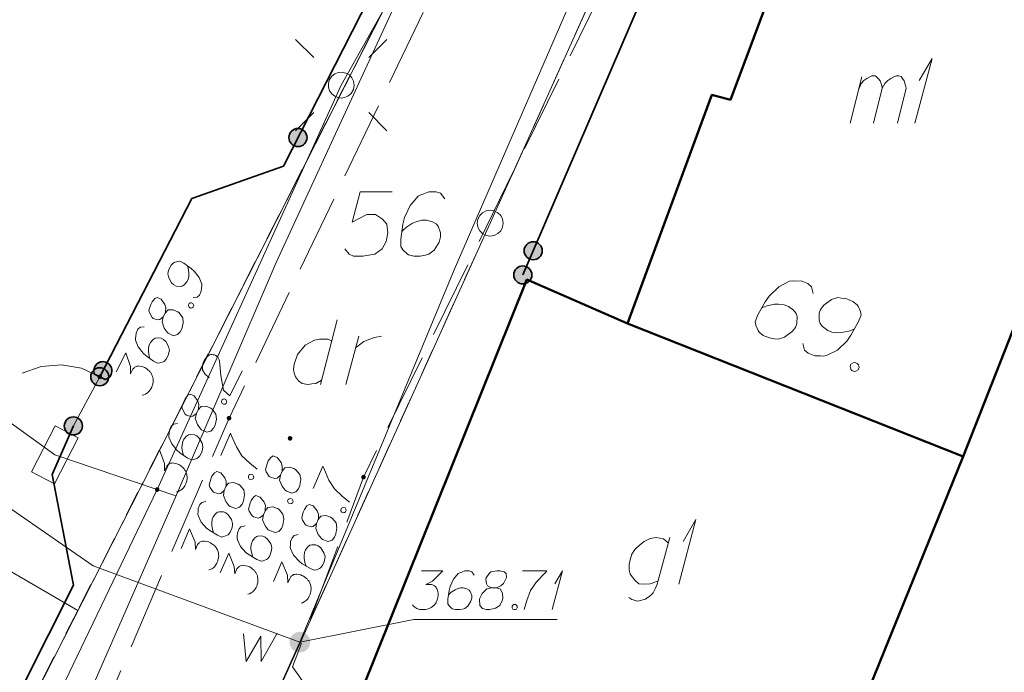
# Model space of a CAD drawing. Header units: metres. Extents: x 5555129 to 5556676, y 5635595 to 5636517.
# Tile 54 of 255: x 5555294 to 5555313, y 5636260 to 5636273. Entities that reach past the tile are written whole.
import ezdxf

# ---------------------------------------------------------------- set-up
doc = ezdxf.new("R2010")
doc.units = ezdxf.units.M
doc.header["$MEASUREMENT"] = 0
for name, pattern in [('L_0_06', [2, 1.5, -0.5]), ('PRZER1-1', [2, 1, -1]), ('PRZER3-1', [4, 3, -1])]:
    doc.linetypes.add(name, pattern=pattern)
for name, color, linetype, lineweight in [('#digitalizacja', 7, 'Continuous', 18), ('#skartowane', 7, 'Continuous', 18), ('#zmodyfikowane', 7, 'Continuous', 18)]:
    doc.layers.add(name, color=color, linetype=linetype, lineweight=lineweight)
for name, color, linetype, lineweight, true_color in [('GEPADR', 7, 'Continuous', 18, 0x0a0909), ('GEPADR_O', 7, 'Continuous', 18, 0x0a0909), ('GEPPGD', 7, 'Continuous', 18, 0x008000), ('GESBZO', 7, 'Continuous', 50, 0x0a0909), ('GESBZO_O', 7, 'Continuous', 50, 0x0a0909), ('GESDZI', 7, 'Continuous', 18, 0x0a0909), ('GESDZI_O', 7, 'Continuous', 18, 0x0a0909), ('GESKKL', 7, 'PRZER3-1', 18, 0x008000), ('GESUZY', 7, 'PRZER1-1', 18, 0x008000), ('GESUZY_O', 7, 'PRZER1-1', 18, 0x008000), ('GULENN', 1, 'Continuous', 18, 0xff0000), ('GUPESH', 1, 'Continuous', 18, 0xff0000), ('GUPESH_O', 1, 'Continuous', 18, 0xff0000)]:
    doc.layers.add(name, color=color, linetype=linetype, lineweight=lineweight, true_color=true_color)

# ---------------------------------------------------------------- blocks, each defined once
blk = doc.blocks.new('EPPGS')
at = {"color": 0, "flags": 128}
blk.add_lwpolyline([(0.5, 0), (0.475528, -0.154508), (0.404508, -0.293893), (0.293893, -0.404508), (0.154508, -0.475528), (0, -0.5), (-0.154508, -0.475528), (-0.293893, -0.404508), (-0.404508, -0.293893), (-0.475528, -0.154508), (-0.5, 0), (-0.475528, 0.154508), (-0.404508, 0.293893), (-0.293893, 0.404508), (-0.154508, 0.475528), (0, 0.5), (0.154508, 0.475528), (0.293893, 0.404508), (0.404508, 0.293893), (0.475528, 0.154508), (0.5, 0)], close=True, dxfattribs=at)
blk = doc.blocks.new('SZAFA1_2')
at = {"color": 0, "flags": 128}
blk.add_lwpolyline([(-1, -0.5), (-1, 0.5), (1, 0.5), (1, -0.5), (-1, -0.5)], close=True, dxfattribs=at)
blk = doc.blocks.new('KOLO')
blk.add_hatch(color=0).paths.add_polyline_path([(0, -0.5), (-0.12941, -0.482963), (-0.25, -0.433013), (-0.353553, -0.353553), (-0.433013, -0.25), (-0.482963, -0.12941), (-0.5, 0), (-0.482963, 0.12941), (-0.433013, 0.25), (-0.353553, 0.353553), (-0.25, 0.433013), (-0.12941, 0.482963), (0, 0.5), (0.12941, 0.482963), (0.25, 0.433013), (0.353553, 0.353553), (0.433013, 0.25), (0.482963, 0.12941), (0.5, 0), (0.482963, -0.12941), (0.433013, -0.25), (0.353553, -0.353553), (0.25, -0.433013), (0.12941, -0.482963)])
blk = doc.blocks.new('SUSM01_01_2')
at = {"color": 0, "flags": 128}
for points in [[(-0.353553, 0.353553), (-0.212132, 0.212132)], [(0.353553, 0.353553), (0.212132, 0.212132)], [(-0.353553, -0.353553), (-0.212132, -0.212132)], [(0.353553, -0.353553), (0.212132, -0.212132)]]:
    blk.add_lwpolyline(points, dxfattribs=at)
blk.add_lwpolyline([(0.1, 0), (0.093969, -0.034202), (0.076604, -0.064279), (0.05, -0.086603), (0.025882, -0.096593), (0, -0.1), (-0.025882, -0.096593), (-0.05, -0.086603), (-0.073305, -0.068017), (-0.090097, -0.043388), (-0.098883, -0.014904), (-0.098883, 0.014904), (-0.090097, 0.043388), (-0.073305, 0.068017), (-0.05, 0.086603), (-0.022252, 0.097493), (0.007473, 0.09972), (0.036534, 0.093087), (0.062349, 0.078183), (0.082624, 0.056332), (0.095557, 0.029476), (0.1, 0)], close=True, dxfattribs=at)
blk = doc.blocks.new('POINT_1')
blk.add_hatch(color=0).paths.add_polyline_path([(-0.000884, -0.0025), (-0.0025, -0.000884), (-0.0025, 0.000884), (0.000884, 0.0025), (0.0025, 0.000884), (0.0025, -0.000884), (0.000884, -0.0025)])
blk = doc.blocks.new('*U123')
at = {"layer": 'GESBZO_O', "color": 7, "linetype": 'ByBlock', "lineweight": 18}
for p, q in [((5555309.618, 5636270.822), (5555309.845, 5636271.718)), ((5555310.071, 5636270.822), (5555310.239, 5636271.501))]:
    blk.add_line(p, q, dxfattribs=at)
at = {"layer": 'GESBZO_O', "color": 7, "linetype": 'ByBlock', "lineweight": 18, "flags": 128}
blk.add_lwpolyline([(5555309.786, 5636271.481), (5555309.835, 5636271.59), (5555309.884, 5636271.649), (5555309.943, 5636271.688), (5555310.002, 5636271.718), (5555310.042, 5636271.737), (5555310.101, 5636271.737), (5555310.12, 5636271.727), (5555310.16, 5636271.688), (5555310.199, 5636271.639), (5555310.229, 5636271.55), (5555310.239, 5636271.501), (5555310.288, 5636271.59), (5555310.347, 5636271.649), (5555310.406, 5636271.688), (5555310.465, 5636271.718), (5555310.514, 5636271.737), (5555310.563, 5636271.737), (5555310.603, 5636271.727), (5555310.632, 5636271.688), (5555310.662, 5636271.639), (5555310.691, 5636271.55), (5555310.701, 5636271.501), (5555310.534, 5636270.822)], dxfattribs=at)
blk = doc.blocks.new('*U124')
at = {"layer": 'GESBZO_O', "color": 7, "linetype": 'ByBlock', "lineweight": 18}
for q in [(5555310.868, 5636270.822), (5555310.957, 5636271.649)]:
    blk.add_line((5555311.203, 5636272.072), q, dxfattribs=at)
blk = doc.blocks.new('*U141')
at = {"layer": 'GESBZO_O', "color": 7, "linetype": 'ByBlock', "lineweight": 18, "flags": 128}
for points in [[(5555306.136, 5636262.814), (5555305.89, 5636261.908), (5555305.851, 5636261.82), (5555305.812, 5636261.741), (5555305.762, 5636261.692), (5555305.664, 5636261.623), (5555305.516, 5636261.583), (5555305.398, 5636261.613), (5555305.339, 5636261.652)], [(5555305.91, 5636261.977), (5555305.841, 5636261.948), (5555305.753, 5636261.918), (5555305.635, 5636261.908), (5555305.536, 5636261.918), (5555305.457, 5636261.987), (5555305.408, 5636262.046), (5555305.369, 5636262.105), (5555305.349, 5636262.184), (5555305.349, 5636262.292), (5555305.369, 5636262.381), (5555305.398, 5636262.489), (5555305.457, 5636262.578), (5555305.546, 5636262.666), (5555305.635, 5636262.735), (5555305.753, 5636262.794), (5555305.871, 5636262.814), (5555306.009, 5636262.784), (5555306.107, 5636262.706)]]:
    blk.add_lwpolyline(points, dxfattribs=at)
blk = doc.blocks.new('*U142')
at = {"layer": 'GESBZO_O', "color": 7, "linetype": 'ByBlock', "lineweight": 18}
for q in [(5555306.304, 5636261.908), (5555306.392, 5636262.735)]:
    blk.add_line((5555306.638, 5636263.158), q, dxfattribs=at)
blk = doc.blocks.new('*U243')
at = {"layer": 'GESUZY_O', "color": 96, "linetype": 'ByBlock', "lineweight": 18, "true_color": 0x008000}
blk.add_line((5555299.703, 5636267.023), (5555299.379, 5636265.773), dxfattribs=at)
at = {"layer": 'GESUZY_O', "color": 96, "linetype": 'ByBlock', "lineweight": 18, "true_color": 0x008000, "flags": 128}
blk.add_lwpolyline([(5555299.595, 5636266.61), (5555299.526, 5636266.649), (5555299.359, 5636266.649), (5555299.261, 5636266.629), (5555299.083, 5636266.531), (5555298.936, 5636266.354), (5555298.867, 5636266.167), (5555298.857, 5636266.068), (5555298.867, 5636265.989), (5555298.896, 5636265.921), (5555298.955, 5636265.842), (5555299.024, 5636265.793), (5555299.133, 5636265.773), (5555299.211, 5636265.783), (5555299.29, 5636265.793), (5555299.398, 5636265.852)], dxfattribs=at)
blk = doc.blocks.new('*U244')
at = {"layer": 'GESUZY_O', "color": 96, "linetype": 'ByBlock', "lineweight": 18, "true_color": 0x008000}
blk.add_line((5555299.871, 5636265.773), (5555300.117, 5636266.708), dxfattribs=at)
at = {"layer": 'GESUZY_O', "color": 96, "linetype": 'ByBlock', "lineweight": 18, "true_color": 0x008000, "flags": 128}
blk.add_lwpolyline([(5555300.058, 5636266.482), (5555300.107, 5636266.521), (5555300.215, 5636266.6), (5555300.333, 5636266.649), (5555300.422, 5636266.678), (5555300.56, 5636266.708)], dxfattribs=at)
blk = doc.blocks.new('*U340')
at = {"layer": '#skartowane', "color": 5, "linetype": 'ByBlock', "lineweight": 18}
for q in [(5555303.856, 5636261.418), (5555303.909, 5636261.914)]:
    blk.add_line((5555304.057, 5636262.168), q, dxfattribs=at)

msp = doc.modelspace()

# ---------------------------------------------------------------- hatches: boundary and pattern name
at = {"layer": '#skartowane', "linetype": 'Continuous', "lineweight": 35}
h = msp.add_hatch(color=7, dxfattribs=at)
edge = h.paths.add_edge_path()
edge.add_arc((5555298.943, 5636270.546), 0.175, 0, 360)
h = msp.add_hatch(color=7, dxfattribs=at)
edge = h.paths.add_edge_path()
edge.add_arc((5555303.491, 5636268.357), 0.175, 0, 360)
h = msp.add_hatch(color=7, dxfattribs=at)
edge = h.paths.add_edge_path()
edge.add_arc((5555303.29, 5636267.89), 0.175, 0, 360)
msp.add_hatch(color=7, dxfattribs=at).paths.add_polyline_path([(5555295.008, 5636265.973), (5555295.212, 5636265.867, 2.676453)])
h = msp.add_hatch(color=7, dxfattribs=at)
edge = h.paths.add_edge_path()
edge.add_arc((5555295.11, 5636265.92), 0.175, 0, 360)
at = {"layer": '#skartowane', "lineweight": 35}
h = msp.add_hatch(color=7, dxfattribs=at)
edge = h.paths.add_edge_path()
edge.add_arc((5555295.11, 5636265.92), 0.045, 0, 360)
at = {"layer": '#skartowane', "linetype": 'Continuous', "lineweight": 35}
h = msp.add_hatch(color=7, dxfattribs=at)
edge = h.paths.add_edge_path()
edge.add_arc((5555294.6, 5636264.97), 0.175, 0, 360)
at = {"layer": '#skartowane', "linetype": 'Continuous', "lineweight": 18}
h = msp.add_hatch(color=7, dxfattribs=at)
edge = h.paths.add_edge_path()
edge.add_arc((5555297.61, 5636265.12), 0.045, 0, 360)
h = msp.add_hatch(color=7, dxfattribs=at)
edge = h.paths.add_edge_path()
edge.add_arc((5555298.79, 5636264.73), 0.045, 0, 360)
h = msp.add_hatch(color=7, dxfattribs=at)
edge = h.paths.add_edge_path()
edge.add_arc((5555300.21, 5636263.98), 0.045, 0, 360)
h = msp.add_hatch(color=7, dxfattribs=at)
edge = h.paths.add_edge_path()
edge.add_arc((5555298.98, 5636260.79), 0.2, 0, 360)

# ---------------------------------------------------------------- linework, layer by layer
at = {"layer": '#digitalizacja', "color": 1, "linetype": 'Continuous', "lineweight": 18}
msp.add_line((5555294.24, 5636264.41), (5555288.104, 5636268.842), dxfattribs=at)
at = {"layer": '#digitalizacja', "color": 5, "linetype": 'Continuous', "lineweight": 18, "flags": 128}
for points in [[(5555337.162, 5636356.758), (5555333.91, 5636346.86), (5555332.141, 5636340.262), (5555329.659, 5636333.256), (5555325.007, 5636321.927), (5555321.758, 5636311.173), (5555318.74, 5636301.601), (5555313.524, 5636290.896), (5555310.011, 5636284.703), (5555306.61, 5636278.7), (5555301.965, 5636267.989), (5555298.98, 5636260.79), (5555296.225, 5636254.68), (5555295.748, 5636253.835)], [(5555298.98, 5636260.79), (5555294.982, 5636262.265), (5555287.241, 5636267.621)]]:
    msp.add_lwpolyline(points, dxfattribs=at)
at = {"layer": '#digitalizacja', "color": 1, "linetype": 'Continuous', "lineweight": 18, "flags": 128}
for points in [[(5555296.575, 5636263.596), (5555298.518, 5636268.131), (5555302.155, 5636276.018), (5555306.857, 5636284.972), (5555313.243, 5636295.243), (5555318.859, 5636311.054), (5555321.295, 5636317.913), (5555324.549, 5636326.658), (5555327.853, 5636335.865), (5555329.677, 5636340.612)], [(5555284.639, 5636239.754), (5555291.106, 5636251.135), (5555296.575, 5636263.596)]]:
    msp.add_lwpolyline(points, dxfattribs=at)
at = {"layer": '#skartowane', "color": 7, "linetype": 'Continuous', "lineweight": 18}
msp.add_line((5555295.11, 5636265.92), (5555294.6, 5636264.97), dxfattribs=at)
at = {"layer": '#skartowane', "color": 7, "linetype": 'L_0_06', "lineweight": 18, "flags": 128}
msp.add_lwpolyline([(5555319.91, 5636279.38), (5555323.03, 5636275.28), (5555329.28, 5636268.46), (5555334.03, 5636263.4), (5555345.03, 5636252.49), (5555346.54, 5636251.45), (5555345.73, 5636247.93), (5555332.42, 5636261.49), (5555327.2, 5636266.8), (5555317.86, 5636277.41), (5555315.42, 5636280.01), (5555313.35, 5636281.16), (5555310.91, 5636281.48), (5555308.55, 5636280.93), (5555307.33, 5636278.49), (5555300.21, 5636263.98), (5555298.84, 5636260.31), (5555299.74, 5636259.03), (5555298.26, 5636255.27), (5555297.04, 5636255.1), (5555292.88, 5636247), (5555292.08, 5636246.05), (5555288.59, 5636239.37), (5555285.9, 5636234.86), (5555282.53, 5636231.41), (5555279.83, 5636229.99), (5555275.41, 5636228.95), (5555271.53, 5636229.31), (5555268.13, 5636230.4), (5555264.62, 5636232.17), (5555253.07, 5636239.68), (5555243.27, 5636245.93), (5555229.11, 5636254.41), (5555220.5, 5636258.77), (5555213.45, 5636261.65), (5555208.14, 5636263.06), (5555202.51, 5636263.31), (5555198.72, 5636262.51), (5555193.02, 5636260.05), (5555189.79, 5636257.33), (5555186.81, 5636252.47), (5555184.72, 5636245.33), (5555179.71, 5636245.97), (5555181.09, 5636251.46), (5555182.84, 5636255.67), (5555185.21, 5636259.68), (5555188.88, 5636264.05), (5555188.73, 5636266.82), (5555186.51, 5636270.36), (5555177.24, 5636279.14), (5555172.12, 5636284.35), (5555168.67, 5636288.73), (5555165.68, 5636293.64), (5555163.11, 5636298.61), (5555159.69, 5636305.28), (5555154.96, 5636314.88), (5555157.25, 5636316.15), (5555161.87, 5636306.69), (5555165.41, 5636299.79), (5555167.81, 5636295.12), (5555170.82, 5636290.32), (5555174.09, 5636286.04), (5555178.95, 5636281.15), (5555193.27, 5636269.09), (5555198.74, 5636266.34), (5555202.91, 5636266.53), (5555208.67, 5636266.05), (5555214.33, 5636264.32), (5555221.74, 5636261.36), (5555230.37, 5636257.02), (5555244.89, 5636248.46), (5555254.7, 5636242.22), (5555266.71, 5636234.85), (5555271.59, 5636232.9), (5555275.32, 5636232.51), (5555278.58, 5636233.38), (5555282.52, 5636236.11), (5555285.35, 5636239.7), (5555289.44, 5636247.37), (5555294.78, 5636258.52), (5555297.61, 5636265.12), (5555304.52, 5636279.57), (5555309.3, 5636287.58), (5555310.96, 5636291.13)], dxfattribs=at)
at = {"layer": '#skartowane', "color": 7, "linetype": 'Continuous', "lineweight": 35, "flags": 128}
for points in [[(5555307.46, 5636287.25), (5555298.66, 5636269.99), (5555296.89, 5636269.37), (5555295.11, 5636265.92)], [(5555317.05, 5636277.38), (5555313.67, 5636280.16), (5555311.47, 5636280.48), (5555309.5, 5636280.3), (5555307.94, 5636278.69), (5555303.29, 5636267.89)], [(5555294.6, 5636264.97), (5555294.19, 5636264.03), (5555294.6, 5636261.89), (5555284.46, 5636241.75), (5555282.65, 5636239.36), (5555280.44, 5636237.3), (5555277.57, 5636236.14), (5555274.71, 5636235.37), (5555271.67, 5636235.59), (5555268.78, 5636236.15), (5555266.05, 5636237.48), (5555263.48, 5636238.92), (5555256.02, 5636244.07), (5555263.72, 5636256.91)]]:
    msp.add_lwpolyline(points, dxfattribs=at)
at = {"layer": '#skartowane', "color": 7, "linetype": 'Continuous', "lineweight": 18, "flags": 128}
for points in [[(5555296.916, 5636267.45), (5555296.995, 5636267.462), (5555297.036, 5636267.501), (5555297.073, 5636267.575), (5555297.079, 5636267.638), (5555297.085, 5636267.675), (5555297.083, 5636267.709), (5555297.032, 5636267.842), (5555296.936, 5636267.965), (5555296.876, 5636268.016), (5555296.734, 5636268.115), (5555296.656, 5636268.156), (5555296.613, 5636268.151), (5555296.55, 5636268.131), (5555296.531, 5636268.12), (5555296.488, 5636268.076), (5555296.453, 5636268.008), (5555296.436, 5636267.95), (5555296.428, 5636267.908), (5555296.443, 5636267.834), (5555296.5, 5636267.738), (5555296.544, 5636267.695), (5555296.586, 5636267.673), (5555296.668, 5636267.664), (5555296.705, 5636267.672), (5555296.745, 5636267.698), (5555296.793, 5636267.753), (5555296.817, 5636267.8), (5555296.831, 5636267.866), (5555296.835, 5636267.91), (5555296.825, 5636267.995), (5555296.815, 5636268.04), (5555296.808, 5636268.064)], [(5555296.338, 5636267.077), (5555296.376, 5636267.15), (5555296.382, 5636267.174), (5555296.388, 5636267.251), (5555296.37, 5636267.32), (5555296.298, 5636267.423), (5555296.221, 5636267.456), (5555296.176, 5636267.433), (5555296.123, 5636267.368), (5555296.096, 5636267.315), (5555296.06, 5636267.207), (5555296.07, 5636267.162), (5555296.121, 5636267.069), (5555296.145, 5636267.05), (5555296.229, 5636267.02), (5555296.272, 5636267.025), (5555296.338, 5636267.077), (5555296.316, 5636266.982), (5555296.354, 5636266.863), (5555296.411, 5636266.78), (5555296.434, 5636266.761), (5555296.537, 5636266.715), (5555296.614, 5636266.735), (5555296.667, 5636266.788), (5555296.7, 5636266.85), (5555296.725, 5636266.964), (5555296.716, 5636267.062), (5555296.646, 5636267.158), (5555296.617, 5636267.179), (5555296.53, 5636267.217), (5555296.435, 5636267.213), (5555296.376, 5636267.15)], [(5555296.824, 5636267.311), (5555296.838, 5636267.337), (5555296.857, 5636267.348), (5555296.886, 5636267.353), (5555296.912, 5636267.339), (5555296.925, 5636267.312), (5555296.927, 5636267.291), (5555296.914, 5636267.265), (5555296.895, 5636267.255), (5555296.866, 5636267.25), (5555296.84, 5636267.263), (5555296.827, 5636267.29), (5555296.824, 5636267.311)], [(5555295.969, 5636266.889), (5555295.889, 5636266.877), (5555295.849, 5636266.838), (5555295.811, 5636266.764), (5555295.805, 5636266.701), (5555295.799, 5636266.664), (5555295.802, 5636266.629), (5555295.853, 5636266.497), (5555295.949, 5636266.374), (5555296.009, 5636266.323), (5555296.15, 5636266.224), (5555296.229, 5636266.183), (5555296.271, 5636266.188), (5555296.335, 5636266.208), (5555296.354, 5636266.218), (5555296.397, 5636266.263), (5555296.432, 5636266.331), (5555296.448, 5636266.389), (5555296.457, 5636266.431), (5555296.442, 5636266.505), (5555296.385, 5636266.601), (5555296.341, 5636266.644), (5555296.299, 5636266.665), (5555296.217, 5636266.674), (5555296.18, 5636266.667), (5555296.14, 5636266.641), (5555296.092, 5636266.586), (5555296.067, 5636266.539), (5555296.053, 5636266.473), (5555296.05, 5636266.428), (5555296.059, 5636266.344), (5555296.07, 5636266.299), (5555296.077, 5636266.275)], [(5555295.427, 5636266.019), (5555295.616, 5636266.386), (5555295.705, 5636266.121), (5555295.704, 5636265.976), (5555295.752, 5636266.07), (5555295.768, 5636266.089), (5555295.779, 5636266.096), (5555295.79, 5636266.104), (5555295.8, 5636266.112), (5555295.827, 5636266.125), (5555295.848, 5636266.127), (5555295.869, 5636266.129), (5555295.888, 5636266.127), (5555295.93, 5636266.118), (5555295.964, 5636266.107), (5555295.98, 5636266.099), (5555296.001, 5636266.088), (5555296.03, 5636266.067), (5555296.048, 5636266.051), (5555296.066, 5636266.035), (5555296.079, 5636266.021), (5555296.087, 5636266.011), (5555296.095, 5636266), (5555296.103, 5636265.989), (5555296.113, 5636265.971), (5555296.126, 5636265.944), (5555296.133, 5636265.92), (5555296.138, 5636265.904), (5555296.141, 5636265.883), (5555296.143, 5636265.862), (5555296.143, 5636265.836), (5555296.143, 5636265.822), (5555296.134, 5636265.78), (5555296.123, 5636265.746), (5555296.118, 5636265.722), (5555296.099, 5636265.686), (5555296.072, 5636265.646), (5555296.058, 5636265.633), (5555296.045, 5636265.62), (5555296.032, 5636265.607), (5555296.013, 5636265.597), (5555295.994, 5636265.586), (5555295.96, 5636265.571), (5555295.931, 5636265.566)], [(5555297.452, 5636264.398), (5555297.638, 5636264.832), (5555297.653, 5636264.793), (5555297.754, 5636264.564), (5555297.86, 5636264.39), (5555298.011, 5636264.248), (5555298.155, 5636264.135)], [(5555298.603, 5636264.019), (5555298.636, 5636264.095), (5555298.639, 5636264.119), (5555298.64, 5636264.195), (5555298.618, 5636264.263), (5555298.538, 5636264.361), (5555298.46, 5636264.389), (5555298.416, 5636264.362), (5555298.367, 5636264.293), (5555298.344, 5636264.239), (5555298.316, 5636264.129), (5555298.329, 5636264.085), (5555298.387, 5636263.995), (5555298.412, 5636263.978), (5555298.498, 5636263.954), (5555298.54, 5636263.962), (5555298.603, 5636264.019), (5555298.587, 5636263.923), (5555298.634, 5636263.806), (5555298.697, 5636263.728), (5555298.722, 5636263.711), (5555298.827, 5636263.672), (5555298.902, 5636263.698), (5555298.952, 5636263.753), (5555298.98, 5636263.819), (5555298.997, 5636263.933), (5555298.981, 5636264.03), (5555298.904, 5636264.121), (5555298.874, 5636264.14), (5555298.784, 5636264.172), (5555298.69, 5636264.161), (5555298.636, 5636264.095)], [(5555297.515, 5636263.722), (5555297.548, 5636263.798), (5555297.552, 5636263.822), (5555297.552, 5636263.898), (5555297.53, 5636263.966), (5555297.45, 5636264.064), (5555297.372, 5636264.091), (5555297.328, 5636264.065), (5555297.279, 5636263.996), (5555297.256, 5636263.942), (5555297.228, 5636263.832), (5555297.241, 5636263.788), (5555297.3, 5636263.698), (5555297.324, 5636263.681), (5555297.411, 5636263.657), (5555297.452, 5636263.665), (5555297.515, 5636263.722), (5555297.5, 5636263.625), (5555297.546, 5636263.509), (5555297.609, 5636263.431), (5555297.634, 5636263.414), (5555297.739, 5636263.375), (5555297.814, 5636263.4), (5555297.864, 5636263.456), (5555297.892, 5636263.521), (5555297.909, 5636263.636), (5555297.893, 5636263.733), (5555297.816, 5636263.824), (5555297.786, 5636263.843), (5555297.697, 5636263.875), (5555297.602, 5636263.864), (5555297.548, 5636263.798)], [(5555297.983, 5636263.99), (5555297.995, 5636264.017), (5555298.013, 5636264.028), (5555298.042, 5636264.036), (5555298.069, 5636264.024), (5555298.084, 5636263.998), (5555298.087, 5636263.977), (5555298.076, 5636263.95), (5555298.058, 5636263.939), (5555298.029, 5636263.932), (5555298.002, 5636263.943), (5555297.987, 5636263.969), (5555297.983, 5636263.99)], [(5555299.238, 5636263.758), (5555299.424, 5636264.193), (5555299.44, 5636264.154), (5555299.541, 5636263.924), (5555299.646, 5636263.751), (5555299.797, 5636263.609), (5555299.941, 5636263.495)], [(5555297.16, 5636263.508), (5555297.082, 5636263.49), (5555297.044, 5636263.448), (5555297.012, 5636263.372), (5555297.01, 5636263.308), (5555297.007, 5636263.271), (5555297.012, 5636263.237), (5555297.072, 5636263.108), (5555297.177, 5636262.993), (5555297.241, 5636262.946), (5555297.389, 5636262.857), (5555297.47, 5636262.822), (5555297.512, 5636262.83), (5555297.574, 5636262.855), (5555297.592, 5636262.866), (5555297.631, 5636262.914), (5555297.662, 5636262.984), (5555297.674, 5636263.043), (5555297.679, 5636263.086), (5555297.659, 5636263.159), (5555297.596, 5636263.25), (5555297.548, 5636263.29), (5555297.505, 5636263.308), (5555297.423, 5636263.311), (5555297.386, 5636263.301), (5555297.348, 5636263.273), (5555297.304, 5636263.215), (5555297.283, 5636263.166), (5555297.274, 5636263.099), (5555297.274, 5636263.054), (5555297.289, 5636262.97), (5555297.303, 5636262.926), (5555297.312, 5636262.903)], [(5555298.275, 5636263.254), (5555298.307, 5636263.329), (5555298.311, 5636263.354), (5555298.312, 5636263.43), (5555298.29, 5636263.498), (5555298.21, 5636263.596), (5555298.131, 5636263.623), (5555298.088, 5636263.597), (5555298.039, 5636263.528), (5555298.016, 5636263.474), (5555297.988, 5636263.364), (5555298.001, 5636263.319), (5555298.059, 5636263.23), (5555298.084, 5636263.213), (5555298.17, 5636263.189), (5555298.212, 5636263.197), (5555298.275, 5636263.254), (5555298.259, 5636263.157), (5555298.306, 5636263.041), (5555298.369, 5636262.963), (5555298.393, 5636262.946), (5555298.499, 5636262.907), (5555298.574, 5636262.932), (5555298.624, 5636262.988), (5555298.652, 5636263.053), (5555298.669, 5636263.168), (5555298.653, 5636263.265), (5555298.576, 5636263.356), (5555298.546, 5636263.375), (5555298.456, 5636263.407), (5555298.362, 5636263.396), (5555298.307, 5636263.329)], [(5555298.743, 5636263.522), (5555298.755, 5636263.549), (5555298.773, 5636263.56), (5555298.801, 5636263.567), (5555298.829, 5636263.556), (5555298.843, 5636263.53), (5555298.847, 5636263.509), (5555298.836, 5636263.482), (5555298.818, 5636263.471), (5555298.789, 5636263.463), (5555298.762, 5636263.475), (5555298.747, 5636263.501), (5555298.743, 5636263.522)], [(5555299.302, 5636263.082), (5555299.334, 5636263.158), (5555299.338, 5636263.182), (5555299.339, 5636263.259), (5555299.316, 5636263.327), (5555299.237, 5636263.425), (5555299.158, 5636263.452), (5555299.115, 5636263.426), (5555299.066, 5636263.357), (5555299.043, 5636263.303), (5555299.015, 5636263.192), (5555299.028, 5636263.148), (5555299.086, 5636263.059), (5555299.111, 5636263.042), (5555299.197, 5636263.018), (5555299.239, 5636263.026), (5555299.302, 5636263.082), (5555299.286, 5636262.986), (5555299.333, 5636262.87), (5555299.395, 5636262.791), (5555299.42, 5636262.774), (5555299.526, 5636262.736), (5555299.601, 5636262.761), (5555299.65, 5636262.817), (5555299.678, 5636262.882), (5555299.695, 5636262.997), (5555299.679, 5636263.094), (5555299.602, 5636263.185), (5555299.572, 5636263.204), (5555299.483, 5636263.236), (5555299.388, 5636263.225), (5555299.334, 5636263.158)], [(5555299.77, 5636263.35), (5555299.782, 5636263.378), (5555299.799, 5636263.389), (5555299.828, 5636263.396), (5555299.855, 5636263.385), (5555299.87, 5636263.359), (5555299.874, 5636263.338), (5555299.862, 5636263.311), (5555299.844, 5636263.299), (5555299.816, 5636263.292), (5555299.789, 5636263.304), (5555299.774, 5636263.33), (5555299.77, 5636263.35)], [(5555296.681, 5636262.601), (5555296.844, 5636262.981), (5555296.952, 5636262.723), (5555296.961, 5636262.578), (5555297.002, 5636262.676), (5555297.017, 5636262.695), (5555297.027, 5636262.704), (5555297.037, 5636262.712), (5555297.047, 5636262.721), (5555297.073, 5636262.735), (5555297.094, 5636262.739), (5555297.115, 5636262.743), (5555297.134, 5636262.742), (5555297.176, 5636262.736), (5555297.211, 5636262.728), (5555297.227, 5636262.721), (5555297.249, 5636262.711), (5555297.279, 5636262.692), (5555297.299, 5636262.677), (5555297.318, 5636262.662), (5555297.332, 5636262.65), (5555297.341, 5636262.64), (5555297.349, 5636262.63), (5555297.358, 5636262.62), (5555297.369, 5636262.602), (5555297.384, 5636262.576), (5555297.393, 5636262.553), (5555297.399, 5636262.538), (5555297.403, 5636262.517), (5555297.407, 5636262.496), (5555297.409, 5636262.469), (5555297.41, 5636262.456), (5555297.404, 5636262.414), (5555297.395, 5636262.379), (5555297.392, 5636262.355), (5555297.375, 5636262.317), (5555297.351, 5636262.276), (5555297.339, 5636262.262), (5555297.326, 5636262.248), (5555297.314, 5636262.234), (5555297.296, 5636262.222), (5555297.278, 5636262.21), (5555297.245, 5636262.193), (5555297.216, 5636262.186)], [(5555297.92, 5636263.04), (5555297.841, 5636263.022), (5555297.804, 5636262.98), (5555297.772, 5636262.904), (5555297.77, 5636262.84), (5555297.767, 5636262.803), (5555297.772, 5636262.769), (5555297.832, 5636262.64), (5555297.937, 5636262.525), (5555298, 5636262.478), (5555298.148, 5636262.389), (5555298.23, 5636262.354), (5555298.272, 5636262.362), (5555298.334, 5636262.387), (5555298.352, 5636262.398), (5555298.391, 5636262.446), (5555298.421, 5636262.516), (5555298.434, 5636262.575), (5555298.439, 5636262.618), (5555298.419, 5636262.691), (5555298.355, 5636262.782), (5555298.308, 5636262.822), (5555298.265, 5636262.84), (5555298.183, 5636262.843), (5555298.146, 5636262.833), (5555298.108, 5636262.805), (5555298.064, 5636262.746), (5555298.043, 5636262.698), (5555298.034, 5636262.631), (5555298.034, 5636262.586), (5555298.049, 5636262.502), (5555298.062, 5636262.458), (5555298.072, 5636262.435)], [(5555298.946, 5636262.868), (5555298.868, 5636262.851), (5555298.831, 5636262.809), (5555298.798, 5636262.733), (5555298.797, 5636262.669), (5555298.794, 5636262.632), (5555298.798, 5636262.598), (5555298.859, 5636262.469), (5555298.963, 5636262.354), (5555299.027, 5636262.307), (5555299.175, 5636262.218), (5555299.256, 5636262.183), (5555299.298, 5636262.191), (5555299.36, 5636262.215), (5555299.378, 5636262.227), (5555299.418, 5636262.274), (5555299.448, 5636262.345), (5555299.46, 5636262.404), (5555299.466, 5636262.446), (5555299.446, 5636262.519), (5555299.382, 5636262.611), (5555299.335, 5636262.65), (5555299.291, 5636262.669), (5555299.209, 5636262.672), (5555299.173, 5636262.662), (5555299.135, 5636262.633), (5555299.091, 5636262.575), (5555299.07, 5636262.526), (5555299.06, 5636262.46), (5555299.06, 5636262.415), (5555299.076, 5636262.331), (5555299.089, 5636262.287), (5555299.098, 5636262.264)], [(5555297.441, 5636262.133), (5555297.604, 5636262.513), (5555297.712, 5636262.255), (5555297.72, 5636262.11), (5555297.762, 5636262.208), (5555297.777, 5636262.227), (5555297.787, 5636262.236), (5555297.797, 5636262.244), (5555297.807, 5636262.253), (5555297.833, 5636262.267), (5555297.854, 5636262.271), (5555297.875, 5636262.275), (5555297.893, 5636262.274), (5555297.936, 5636262.268), (5555297.971, 5636262.26), (5555297.987, 5636262.253), (5555298.009, 5636262.243), (5555298.039, 5636262.224), (5555298.058, 5636262.209), (5555298.078, 5636262.194), (5555298.092, 5636262.182), (5555298.1, 5636262.172), (5555298.109, 5636262.162), (5555298.117, 5636262.152), (5555298.129, 5636262.134), (5555298.144, 5636262.108), (5555298.153, 5636262.085), (5555298.159, 5636262.07), (5555298.163, 5636262.049), (5555298.167, 5636262.028), (5555298.168, 5636262.001), (5555298.169, 5636261.988), (5555298.164, 5636261.945), (5555298.155, 5636261.911), (5555298.151, 5636261.887), (5555298.135, 5636261.849), (5555298.111, 5636261.808), (5555298.099, 5636261.794), (5555298.086, 5636261.78), (5555298.074, 5636261.766), (5555298.056, 5636261.754), (5555298.038, 5636261.742), (5555298.005, 5636261.725), (5555297.976, 5636261.718)], [(5555298.468, 5636261.962), (5555298.631, 5636262.342), (5555298.738, 5636262.084), (5555298.747, 5636261.939), (5555298.789, 5636262.036), (5555298.804, 5636262.056), (5555298.814, 5636262.064), (5555298.824, 5636262.073), (5555298.834, 5636262.081), (5555298.859, 5636262.096), (5555298.88, 5636262.1), (5555298.901, 5636262.104), (5555298.92, 5636262.102), (5555298.963, 5636262.097), (5555298.997, 5636262.088), (5555299.014, 5636262.081), (5555299.035, 5636262.072), (5555299.066, 5636262.053), (5555299.085, 5636262.038), (5555299.105, 5636262.023), (5555299.118, 5636262.011), (5555299.127, 5636262.001), (5555299.135, 5636261.991), (5555299.144, 5636261.981), (5555299.156, 5636261.963), (5555299.17, 5636261.937), (5555299.18, 5636261.914), (5555299.186, 5636261.898), (5555299.19, 5636261.877), (5555299.194, 5636261.856), (5555299.195, 5636261.83), (5555299.196, 5636261.817), (5555299.191, 5636261.774), (5555299.182, 5636261.739), (5555299.178, 5636261.715), (5555299.162, 5636261.677), (5555299.138, 5636261.636), (5555299.125, 5636261.622), (5555299.113, 5636261.608), (5555299.101, 5636261.594), (5555299.083, 5636261.583), (5555299.065, 5636261.571), (5555299.032, 5636261.553), (5555299.003, 5636261.546)], [(5555303.953, 5636261.227), (5555301.18, 5636261.227), (5555298.98, 5636260.79)], [(5555297.892, 5636260.95), (5555297.939, 5636260.413), (5555298.223, 5636260.903), (5555298.229, 5636260.413), (5555298.541, 5636260.962)]]:
    msp.add_lwpolyline(points, dxfattribs=at)
at = {"layer": '#skartowane', "color": 7, "flags": 128}
msp.add_lwpolyline([(5555293.611, 5636265.987), (5555293.98, 5636266.12), (5555294.37, 5636266.154), (5555294.755, 5636266.086), (5555295.11, 5636265.92)], dxfattribs=at)
at = {"layer": '#skartowane', "color": 7, "linetype": 'Continuous', "lineweight": 35, "flags": 128}
msp.add_lwpolyline([(5555295.008, 5636265.973), (5555295.212, 5636265.867, 2.676453), (5555295.008, 5636265.973)], format="xyb", close=True, dxfattribs=at)
at = {"layer": '#skartowane', "color": 5, "linetype": 'Continuous', "lineweight": 18, "flags": 128}
for points in [[(5555301.329, 5636262.168), (5555301.742, 5636262.168), (5555301.547, 5636261.967), (5555301.417, 5636261.902), (5555301.524, 5636261.902), (5555301.547, 5636261.896), (5555301.559, 5636261.89), (5555301.571, 5636261.884), (5555301.583, 5636261.878), (5555301.606, 5636261.861), (5555301.618, 5636261.843), (5555301.63, 5636261.825), (5555301.636, 5636261.807), (5555301.648, 5636261.766), (5555301.654, 5636261.731), (5555301.654, 5636261.713), (5555301.654, 5636261.689), (5555301.648, 5636261.654), (5555301.642, 5636261.63), (5555301.636, 5636261.607), (5555301.63, 5636261.589), (5555301.624, 5636261.577), (5555301.618, 5636261.565), (5555301.612, 5636261.553), (5555301.601, 5636261.536), (5555301.583, 5636261.512), (5555301.565, 5636261.494), (5555301.553, 5636261.483), (5555301.536, 5636261.471), (5555301.518, 5636261.459), (5555301.494, 5636261.447), (5555301.482, 5636261.441), (5555301.441, 5636261.429), (5555301.406, 5636261.424), (5555301.382, 5636261.418), (5555301.341, 5636261.418), (5555301.294, 5636261.424), (5555301.276, 5636261.429), (5555301.258, 5636261.435), (5555301.24, 5636261.441), (5555301.223, 5636261.453), (5555301.205, 5636261.465), (5555301.175, 5636261.488), (5555301.158, 5636261.512)], [(5555302.35, 5636262.085), (5555302.303, 5636262.15), (5555302.25, 5636262.168), (5555302.167, 5636262.168), (5555302.108, 5636262.144), (5555302.073, 5636262.132), (5555302.043, 5636262.114), (5555301.949, 5636262.008), (5555301.884, 5636261.866), (5555301.866, 5636261.79), (5555301.843, 5636261.618), (5555301.843, 5636261.53), (5555301.866, 5636261.494), (5555301.914, 5636261.447), (5555301.931, 5636261.435), (5555301.99, 5636261.418), (5555302.067, 5636261.418), (5555302.126, 5636261.429), (5555302.167, 5636261.441), (5555302.227, 5636261.488), (5555302.286, 5636261.583), (5555302.303, 5636261.642), (5555302.303, 5636261.689), (5555302.274, 5636261.766), (5555302.25, 5636261.796), (5555302.209, 5636261.819), (5555302.138, 5636261.837), (5555302.085, 5636261.837), (5555302.02, 5636261.819), (5555301.979, 5636261.801), (5555301.908, 5636261.754), (5555301.872, 5636261.725), (5555301.854, 5636261.707)], [(5555302.687, 5636261.843), (5555302.77, 5636261.843), (5555302.793, 5636261.849), (5555302.864, 5636261.878), (5555302.917, 5636261.925), (5555302.976, 5636262.038), (5555302.97, 5636262.12), (5555302.929, 5636262.15), (5555302.847, 5636262.168), (5555302.787, 5636262.168), (5555302.675, 5636262.15), (5555302.64, 5636262.12), (5555302.581, 5636262.032), (5555302.575, 5636262.002), (5555302.587, 5636261.914), (5555302.61, 5636261.878), (5555302.687, 5636261.843), (5555302.593, 5636261.819), (5555302.504, 5636261.731), (5555302.457, 5636261.642), (5555302.451, 5636261.613), (5555302.457, 5636261.5), (5555302.51, 5636261.441), (5555302.581, 5636261.418), (5555302.652, 5636261.418), (5555302.764, 5636261.447), (5555302.847, 5636261.5), (5555302.9, 5636261.607), (5555302.906, 5636261.642), (5555302.9, 5636261.736), (5555302.852, 5636261.819), (5555302.77, 5636261.843)], [(5555303.283, 5636262.168), (5555303.756, 5636262.168), (5555303.726, 5636262.138), (5555303.555, 5636261.955), (5555303.437, 5636261.79), (5555303.366, 5636261.595), (5555303.319, 5636261.418)], [(5555303.118, 5636261.518), (5555303.148, 5636261.518), (5555303.165, 5636261.506), (5555303.183, 5636261.483), (5555303.183, 5636261.453), (5555303.165, 5636261.429), (5555303.148, 5636261.418), (5555303.118, 5636261.418), (5555303.1, 5636261.429), (5555303.083, 5636261.453), (5555303.083, 5636261.483), (5555303.1, 5636261.506), (5555303.118, 5636261.518)]]:
    msp.add_lwpolyline(points, dxfattribs=at)
at = {"layer": '#skartowane', "color": 7, "linetype": 'Continuous', "lineweight": 35}
for centre in [(5555298.943, 5636270.546), (5555303.491, 5636268.357), (5555303.29, 5636267.89), (5555295.11, 5636265.92), (5555294.6, 5636264.97)]:
    msp.add_circle(centre, 0.175, dxfattribs=at)
at = {"layer": '#zmodyfikowane', "color": 1, "linetype": 'Continuous', "lineweight": 18, "true_color": 0xff0000}
msp.add_line((5555296.584, 5636263.617), (5555294.24, 5636264.41), dxfattribs=at)
at = {"layer": '#zmodyfikowane', "color": 1, "linetype": 'Continuous', "lineweight": 18, "true_color": 0xff0000, "flags": 128}
msp.add_lwpolyline([(5555296.22, 5636263.74), (5555299.78, 5636271.56), (5555305.505, 5636281.74)], dxfattribs=at)
at = {"layer": 'GEPADR_O', "color": 7, "linetype": 'Continuous', "lineweight": 18, "flags": 128}
for points in [[(5555308.907, 5636267.532), (5555308.874, 5636267.662), (5555308.803, 5636267.722), (5555308.675, 5636267.773), (5555308.569, 5636267.772), (5555308.507, 5636267.776), (5555308.45, 5636267.767), (5555308.238, 5636267.66), (5555308.051, 5636267.48), (5555307.976, 5636267.372), (5555307.834, 5636267.121), (5555307.78, 5636266.984), (5555307.795, 5636266.915), (5555307.839, 5636266.813), (5555307.859, 5636266.783), (5555307.94, 5636266.72), (5555308.058, 5636266.672), (5555308.157, 5636266.655), (5555308.228, 5636266.647), (5555308.349, 5636266.684), (5555308.499, 5636266.794), (5555308.562, 5636266.875), (5555308.591, 5636266.948), (5555308.593, 5636267.085), (5555308.574, 5636267.146), (5555308.525, 5636267.208), (5555308.426, 5636267.279), (5555308.343, 5636267.311), (5555308.232, 5636267.324), (5555308.157, 5636267.322), (5555308.018, 5636267.292), (5555307.945, 5636267.268), (5555307.907, 5636267.251)], [(5555308.704, 5636266.565), (5555308.737, 5636266.435), (5555308.809, 5636266.375), (5555308.937, 5636266.324), (5555309.043, 5636266.325), (5555309.105, 5636266.321), (5555309.161, 5636266.33), (5555309.373, 5636266.437), (5555309.561, 5636266.617), (5555309.635, 5636266.725), (5555309.777, 5636266.976), (5555309.832, 5636267.113), (5555309.817, 5636267.182), (5555309.773, 5636267.284), (5555309.752, 5636267.314), (5555309.672, 5636267.377), (5555309.553, 5636267.425), (5555309.454, 5636267.443), (5555309.383, 5636267.45), (5555309.262, 5636267.413), (5555309.113, 5636267.303), (5555309.049, 5636267.222), (5555309.02, 5636267.149), (5555309.019, 5636267.012), (5555309.037, 5636266.951), (5555309.087, 5636266.89), (5555309.186, 5636266.818), (5555309.268, 5636266.786), (5555309.379, 5636266.773), (5555309.454, 5636266.775), (5555309.593, 5636266.805), (5555309.666, 5636266.829), (5555309.704, 5636266.846)], [(5555309.712, 5636266.197), (5555309.758, 5636266.179), (5555309.778, 5636266.15), (5555309.791, 5636266.102), (5555309.773, 5636266.056), (5555309.731, 5636266.031), (5555309.696, 5636266.023), (5555309.65, 5636266.041), (5555309.63, 5636266.07), (5555309.617, 5636266.118), (5555309.635, 5636266.164), (5555309.677, 5636266.189), (5555309.712, 5636266.197)]]:
    msp.add_lwpolyline(points, dxfattribs=at)
at = {"layer": 'GESBZO', "color": 7, "linetype": 'Continuous', "lineweight": 50, "flags": 128}
for points in [[(5555311.808, 5636264.379), (5555305.316, 5636266.953), (5555306.947, 5636271.372), (5555307.303, 5636271.277), (5555309.993, 5636278.463), (5555316.347, 5636275.925), (5555311.808, 5636264.379)], [(5555311.808, 5636264.379), (5555308.473, 5636256.165), (5555300.165, 5636259.826), (5555303.369, 5636267.8), (5555305.316, 5636266.953), (5555311.808, 5636264.379)]]:
    msp.add_lwpolyline(points, close=True, dxfattribs=at)
at = {"layer": 'GESDZI', "color": 96, "linetype": 'Continuous', "lineweight": 18, "flags": 128}
for points in [[(5555274.997, 5636234.98), (5555279.944, 5636236.523), (5555284.476, 5636241.337), (5555311.27, 5636293.99), (5555320.16, 5636317.28), (5555322.368, 5636323.208), (5555323.59, 5636326.49), (5555326.04, 5636333.05), (5555329.61, 5636344.98), (5555332.15, 5636353.64), (5555334.3, 5636361.82), (5555338.11, 5636369.71), (5555344.55, 5636379.2), (5555375.95, 5636415.45), (5555379.69, 5636419.03), (5555405.333, 5636448.297), (5555411.98, 5636454.27), (5555423.54, 5636462.48), (5555437.099, 5636466.554), (5555448.915, 5636470.374), (5555453.72, 5636472.454), (5555460.799, 5636470.534), (5555464.253, 5636468.493)], [(5555342.54, 5636360.36), (5555325.26, 5636314.3), (5555323.65, 5636312.16), (5555321.55, 5636300.85), (5555316.27, 5636290.41), (5555313.36, 5636286.16), (5555307.64, 5636279.94), (5555302.66, 5636268.89), (5555289.79, 5636240.47), (5555285.05, 5636232.31), (5555280.777, 5636227.568), (5555269.6, 5636229.495)]]:
    msp.add_lwpolyline(points, dxfattribs=at)
for points in [[(5555255.64, 5636244), (5555291.92, 5636304.86), (5555311.27, 5636293.99), (5555284.476, 5636241.337), (5555279.944, 5636236.523), (5555274.997, 5636234.98), (5555269.493, 5636235.495), (5555265.022, 5636237.714), (5555255.64, 5636244)], [(5555280.777, 5636227.568), (5555285.05, 5636232.31), (5555289.79, 5636240.47), (5555302.66, 5636268.89), (5555307.64, 5636279.94), (5555313.36, 5636286.16), (5555323.464, 5636270.143), (5555330.681, 5636262.484), (5555338.272, 5636254.204), (5555345.595, 5636246.667), (5555341.244, 5636240.506), (5555336.038, 5636234.966), (5555332.099, 5636232.226), (5555322.941, 5636229.367), (5555314.027, 5636226.763), (5555306.629, 5636221.293), (5555300.802, 5636216.239), (5555298.924, 5636211.274), (5555285.045, 5636223.354), (5555280.777, 5636227.568)]]:
    msp.add_lwpolyline(points, close=True, dxfattribs=at)
at = {"layer": 'GESDZI_O', "color": 96, "linetype": 'Continuous', "lineweight": 18, "flags": 128}
for points in [[(5555300.766, 5636269.499), (5555300.146, 5636269.499), (5555299.989, 5636268.909), (5555300.274, 5636269.056), (5555300.442, 5636269.056), (5555300.579, 5636268.968), (5555300.658, 5636268.869), (5555300.678, 5636268.702), (5555300.648, 5636268.535), (5555300.57, 5636268.397), (5555300.432, 5636268.288), (5555300.196, 5636268.249), (5555300.018, 5636268.249), (5555299.93, 5636268.288), (5555299.851, 5636268.397)], [(5555301.78, 5636269.361), (5555301.701, 5636269.469), (5555301.613, 5636269.499), (5555301.475, 5636269.499), (5555301.377, 5636269.46), (5555301.318, 5636269.44), (5555301.268, 5636269.41), (5555301.111, 5636269.233), (5555301.003, 5636268.997), (5555300.973, 5636268.869), (5555300.934, 5636268.584), (5555300.934, 5636268.436), (5555300.973, 5636268.377), (5555301.052, 5636268.298), (5555301.081, 5636268.279), (5555301.18, 5636268.249), (5555301.308, 5636268.249), (5555301.406, 5636268.269), (5555301.475, 5636268.288), (5555301.574, 5636268.367), (5555301.672, 5636268.525), (5555301.701, 5636268.623), (5555301.701, 5636268.702), (5555301.652, 5636268.83), (5555301.613, 5636268.879), (5555301.544, 5636268.918), (5555301.426, 5636268.948), (5555301.337, 5636268.948), (5555301.229, 5636268.918), (5555301.16, 5636268.889), (5555301.042, 5636268.81), (5555300.983, 5636268.761), (5555300.953, 5636268.731)]]:
    msp.add_lwpolyline(points, dxfattribs=at)
at = {"layer": 'GESKKL', "color": 96, "linetype": 'PRZER3-1', "lineweight": 18, "ltscale": 0.5, "true_color": 0x008000}
msp.add_lwpolyline([(5555255.64, 5636244), (5555265.022, 5636237.714), (5555269.493, 5636235.495), (5555274.997, 5636234.98), (5555279.944, 5636236.523), (5555284.476, 5636241.337), (5555294.683, 5636261.4), (5555290.811, 5636263.67), (5555283.663, 5636251.573), (5555270.013, 5636259.716), (5555277.529, 5636272.351), (5555279.243, 5636271.33), (5555292.171, 5636287.889), (5555284.52, 5636292.447), (5555255.64, 5636244)], close=True, dxfattribs=at)
at = {"layer": 'GESUZY', "color": 96, "linetype": 'PRZER1-1', "lineweight": 18, "ltscale": 0.5, "true_color": 0x008000}
for points in [[(5555334.3, 5636361.82), (5555332.15, 5636353.64), (5555329.61, 5636344.98), (5555328.029, 5636339.695), (5555326.04, 5636333.05), (5555323.59, 5636326.49), (5555322.368, 5636323.208), (5555320.16, 5636317.28), (5555311.27, 5636293.99), (5555294.683, 5636261.4), (5555284.476, 5636241.337), (5555279.944, 5636236.523), (5555274.997, 5636234.98)], [(5555274.29, 5636228.681), (5555280.777, 5636227.568), (5555285.05, 5636232.31), (5555289.79, 5636240.47), (5555302.66, 5636268.89), (5555307.64, 5636279.94), (5555313.36, 5636286.16), (5555316.27, 5636290.41), (5555321.55, 5636300.85), (5555323.65, 5636312.16), (5555325.26, 5636314.3), (5555342.54, 5636360.36)], [(5555308.747, 5636234.156), (5555289.79, 5636240.47), (5555302.66, 5636268.89), (5555307.64, 5636279.94), (5555313.36, 5636286.16), (5555323.464, 5636270.143)]]:
    msp.add_lwpolyline(points, dxfattribs=at)
at = {"layer": 'GULENN', "color": 1, "linetype": 'Continuous', "lineweight": 18, "true_color": 0xff0000, "flags": 128}
msp.add_lwpolyline([(5555270.87, 5636234.33), (5555274.44, 5636234.59), (5555277.62, 5636235.15), (5555281.05, 5636237.08), (5555283.64, 5636239.52), (5555287.06, 5636246.04), (5555293.51, 5636258.1), (5555296.22, 5636263.74)], dxfattribs=at)
at = {"layer": 'GUPESH_O', "color": 1, "linetype": 'Continuous', "lineweight": 18, "flags": 128}
for points in [[(5555297.227, 5636265.903), (5555297.139, 5636265.98), (5555297.097, 5636266.054), (5555297.095, 5636266.115), (5555297.102, 5636266.17), (5555297.116, 5636266.21), (5555297.129, 5636266.236), (5555297.158, 5636266.281), (5555297.184, 5636266.307), (5555297.197, 5636266.321), (5555297.229, 5636266.344), (5555297.258, 5636266.35), (5555297.285, 5636266.35), (5555297.303, 5636266.347), (5555297.327, 5636266.342), (5555297.353, 5636266.329), (5555297.377, 5636266.31), (5555297.39, 5636266.297), (5555297.406, 5636266.276), (5555297.419, 5636266.249), (5555297.427, 5636266.226), (5555297.451, 5636265.943), (5555297.501, 5636265.661), (5555297.626, 5636265.552), (5555297.866, 5636266.033)], [(5555296.979, 5636265.209), (5555297.016, 5636265.283), (5555297.021, 5636265.307), (5555297.026, 5636265.383), (5555297.008, 5636265.452), (5555296.934, 5636265.555), (5555296.857, 5636265.586), (5555296.812, 5636265.563), (5555296.759, 5636265.497), (5555296.733, 5636265.444), (5555296.699, 5636265.335), (5555296.709, 5636265.291), (5555296.762, 5636265.198), (5555296.786, 5636265.18), (5555296.871, 5636265.151), (5555296.913, 5636265.156), (5555296.979, 5636265.209), (5555296.958, 5636265.114), (5555296.997, 5636264.995), (5555297.056, 5636264.913), (5555297.079, 5636264.895), (5555297.182, 5636264.85), (5555297.259, 5636264.871), (5555297.312, 5636264.924), (5555297.343, 5636264.987), (5555297.367, 5636265.101), (5555297.356, 5636265.198), (5555297.285, 5636265.293), (5555297.256, 5636265.315), (5555297.169, 5636265.351), (5555297.074, 5636265.346), (5555297.016, 5636265.283)], [(5555297.462, 5636265.449), (5555297.475, 5636265.476), (5555297.494, 5636265.486), (5555297.523, 5636265.492), (5555297.549, 5636265.478), (5555297.562, 5636265.452), (5555297.565, 5636265.431), (5555297.552, 5636265.404), (5555297.533, 5636265.394), (5555297.504, 5636265.389), (5555297.478, 5636265.402), (5555297.465, 5636265.428), (5555297.462, 5636265.449)], [(5555296.612, 5636265.016), (5555296.533, 5636265.003), (5555296.493, 5636264.963), (5555296.456, 5636264.889), (5555296.451, 5636264.826), (5555296.446, 5636264.789), (5555296.448, 5636264.754), (5555296.501, 5636264.622), (5555296.599, 5636264.501), (5555296.66, 5636264.451), (5555296.802, 5636264.353), (5555296.881, 5636264.314), (5555296.924, 5636264.319), (5555296.987, 5636264.34), (5555297.006, 5636264.351), (5555297.048, 5636264.395), (5555297.082, 5636264.464), (5555297.098, 5636264.522), (5555297.106, 5636264.565), (5555297.09, 5636264.638), (5555297.032, 5636264.734), (5555296.987, 5636264.776), (5555296.945, 5636264.797), (5555296.863, 5636264.805), (5555296.826, 5636264.797), (5555296.786, 5636264.77), (5555296.739, 5636264.715), (5555296.715, 5636264.667), (5555296.702, 5636264.601), (5555296.699, 5636264.556), (5555296.71, 5636264.472), (5555296.72, 5636264.427), (5555296.728, 5636264.403)], [(5555296.081, 5636264.139), (5555296.266, 5636264.509), (5555296.359, 5636264.245), (5555296.359, 5636264.099), (5555296.406, 5636264.194), (5555296.422, 5636264.213), (5555296.433, 5636264.221), (5555296.443, 5636264.229), (5555296.454, 5636264.237), (5555296.48, 5636264.25), (5555296.501, 5636264.253), (5555296.522, 5636264.255), (5555296.541, 5636264.253), (5555296.583, 5636264.245), (5555296.617, 5636264.234), (5555296.633, 5636264.226), (5555296.654, 5636264.216), (5555296.684, 5636264.195), (5555296.702, 5636264.179), (5555296.721, 5636264.163), (5555296.734, 5636264.15), (5555296.742, 5636264.139), (5555296.75, 5636264.129), (5555296.757, 5636264.118), (5555296.768, 5636264.1), (5555296.781, 5636264.073), (5555296.789, 5636264.049), (5555296.794, 5636264.034), (5555296.797, 5636264.012), (5555296.8, 5636263.991), (5555296.8, 5636263.965), (5555296.8, 5636263.952), (5555296.792, 5636263.909), (5555296.781, 5636263.875), (5555296.776, 5636263.851), (5555296.758, 5636263.814), (5555296.731, 5636263.775), (5555296.718, 5636263.761), (5555296.705, 5636263.748), (5555296.692, 5636263.735), (5555296.673, 5636263.725), (5555296.655, 5636263.714), (5555296.62, 5636263.698), (5555296.591, 5636263.693)]]:
    msp.add_lwpolyline(points, dxfattribs=at)

# ---------------------------------------------------------------- block references
at = {"layer": '#skartowane', "color": 7, "lineweight": 18, "xscale": 0.5, "yscale": 0.5, "zscale": 0.5, "rotation": 242.70888908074}
msp.add_blockref('SZAFA1_2', (5555294.24, 5636264.41), dxfattribs=at)
at = {"layer": '#skartowane', "color": 5, "linetype": 'Continuous', "lineweight": 18}
msp.add_blockref('*U340', (0, 0), dxfattribs=at)
at = {"layer": '#zmodyfikowane', "color": 7, "lineweight": 18, "xscale": 2.499999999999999, "yscale": 2.499999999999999, "zscale": 2.499999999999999, "rotation": 359.9999974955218}
msp.add_blockref('SUSM01_01_2', (5555299.78, 5636271.56), dxfattribs=at)
at = {"layer": 'GEPADR', "color": 7, "lineweight": 18, "rotation": 90}
msp.add_blockref('POINT_1', (5555308.839, 5636266.363), dxfattribs=at)
at = {"layer": 'GEPPGD', "color": 96, "lineweight": 18, "true_color": 0x008000, "xscale": 0.5, "yscale": 0.5, "zscale": 0.5, "rotation": 90}
msp.add_blockref('EPPGS', (5555302.66, 5636268.89), dxfattribs=at)
at = {"layer": 'GESBZO_O', "color": 7, "linetype": 'Continuous', "lineweight": 18}
for name in ['*U124', '*U123', '*U142', '*U141']:
    msp.add_blockref(name, (0, 0), dxfattribs=at)
at = {"layer": 'GESUZY_O', "color": 96, "linetype": 'Continuous', "lineweight": 18, "true_color": 0x008000}
for name in ['*U243', '*U244']:
    msp.add_blockref(name, (0, 0), dxfattribs=at)
at = {"layer": 'GUPESH', "color": 1, "lineweight": 18, "true_color": 0xff0000, "xscale": 0.09, "yscale": 0.09, "zscale": 0.09, "rotation": 90}
msp.add_blockref('KOLO', (5555296.22, 5636263.74), dxfattribs=at)

doc.saveas('drawing.dxf')
